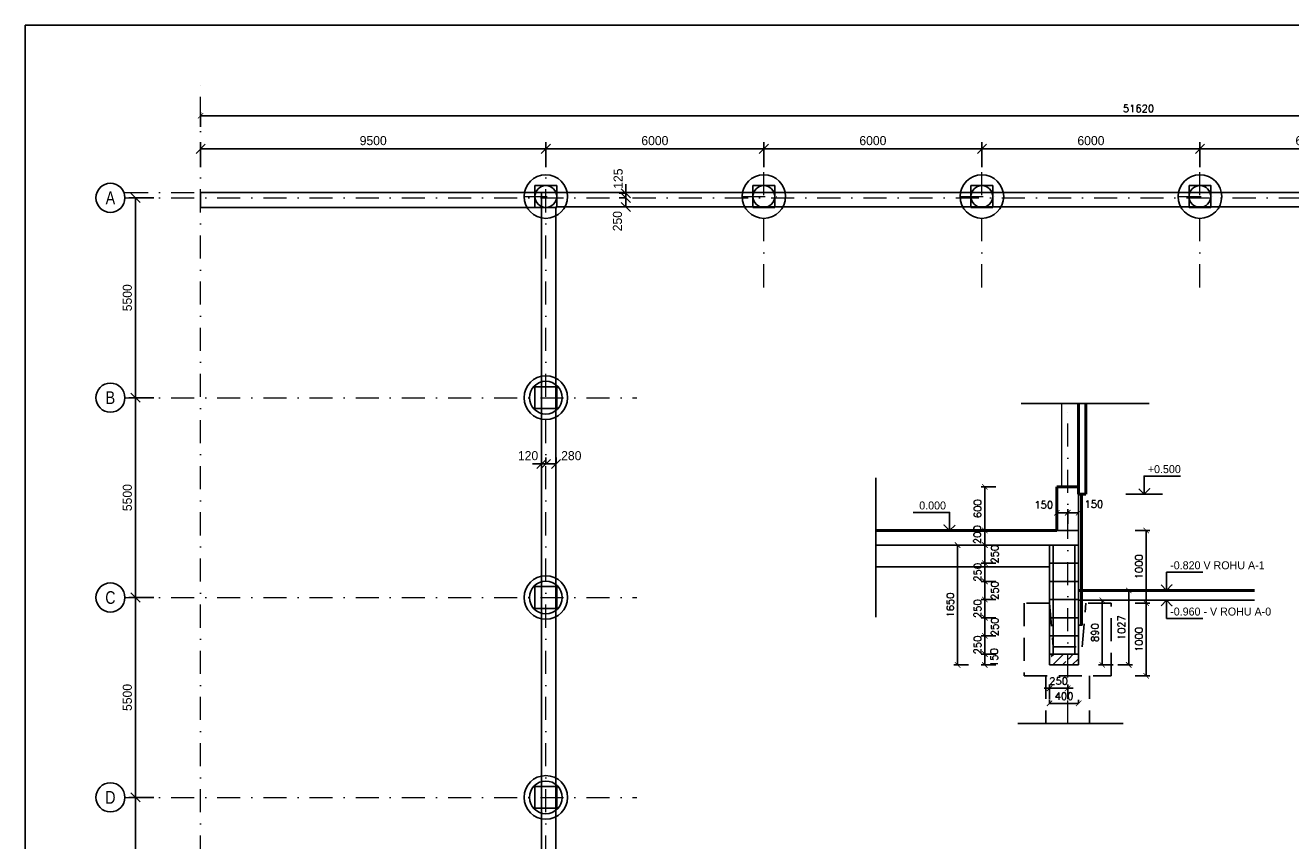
# Model space of a CAD drawing. Header units: millimetres. Extents: x -15255 to 382697, y -199968 to 116742.
# Tile 3 of 40: x 87905 to 122726, y -129790 to -107350. Entities that reach past the tile are written whole.
import ezdxf
from ezdxf.enums import TextEntityAlignment as Align

# ---------------------------------------------------------------- set-up
doc = ezdxf.new("R2010")
doc.units = ezdxf.units.MM
doc.header["$LTSCALE"] = 50
doc.linetypes.add('DASHDOT', pattern=[25.4, 12.7, -6.35, 0, -6.35])
doc.linetypes.add('DASHED', pattern=[19.05, 12.7, -6.35])
for name, color, linetype, lineweight in [('CKIZOLACE', 1, 'Continuous', 18), ('CKKOTY', 3, 'Continuous', 25), ('CKKOTY_VYS', 3, 'Continuous', 25), ('CKRASTR', 1, 'DASHDOT', 18), ('CKRASTR_POPIS', 3, 'Continuous', 25), ('CKSTENY_PODROVINOU', 7, 'Continuous', 25), ('CKSTENY_REZ', 6, 'Continuous', 50), ('pohledy', 7, 'Continuous', 25), ('srafy', 7, 'Continuous', 18)]:
    doc.layers.add(name, color=color, linetype=linetype, lineweight=lineweight)
doc.layers.add('KOTY', color=4, linetype='Continuous')
doc.layers.add('PILOTY', color=2, linetype='Continuous')
doc.styles.add('Arial', font='ARIAL.TTF', dxfattribs={"width": 0.8})
doc.styles.add('RomanS', font='romans.shx')
doc.linetypes.add('IZOLACE_PROTIOTRESOVA', pattern='A,0.001,[219,CADKON.SHX,S=1,R=0,X=0,Y=0],-1,[219,CADKON.SHX,S=1,R=180,X=1,Y=0],-1', length=2.001)
doc.linetypes.add('PRERUSENI', pattern='A,60,[100,CADKON.SHX,S=2.5,R=0,X=0,Y=0],-10', length=70)
doc.dimstyles.new('CADKON', dxfattribs={"dimscale": 100, "dimtxt": 2.5, "dimasz": 2.5, "dimexe": 1.8, "dimexo": 5, "dimgap": 1, "dimtad": 1, "dimdec": 0, "dimrnd": 1, "dimtxsty": 'Standard', "dimblk1": 'OBLIQUE', "dimblk2": 'OBLIQUE', "dimsah": 1, "dimcen": 2.5, "dimclrd": 256, "dimadec": 1, "dimazin": 2, "dimtfac": 1, "dimtdec": 0, "dimtix": 1, "dimtmove": 2, "dimatfit": 3, "dimldrblk": 'OPEN30', "dimfxl": 0, "dimtolj": 1, "dimlwd": -1, "dimarcsym": 0})
doc.dimstyles.new('IN 1_100', dxfattribs={"dimscale": 100, "dimtxt": 2, "dimasz": 1.5, "dimexe": 1, "dimexo": 2, "dimgap": 1, "dimtad": 1, "dimdec": 0, "dimzin": 0, "dimdsep": 46, "dimtxsty": 'RomanS', "dimblk": 'ARCHTICK', "dimcen": 0.09, "dimclrd": 256, "dimclre": 256, "dimclrt": 7, "dimadec": 0, "dimazin": 0, "dimtfac": 1, "dimtdec": 0, "dimtix": 1, "dimtmove": 2, "dimatfit": 3, "dimfxl": 0, "dimtolj": 1, "dimtzin": 0, "dimarcsym": 0})

# ---------------------------------------------------------------- blocks, each defined once
blk = doc.blocks.new('_OBLIQUE')
at = {"color": 0, "linetype": 'ByBlock'}
blk.add_line((-0.5, -0.5), (0.5, 0.5), dxfattribs=at)
blk = doc.blocks.new('*D344')
at = {"layer": 'CKKOTY', "color": 0, "lineweight": -2}
for p, q in [((91438, -112098), (90758, -112098)), ((91438, -117598), (90758, -117598))]:
    blk.add_line(p, q, dxfattribs=at)
at = {"layer": 'CKKOTY'}
blk.add_line((90938, -117598), (90938, -112098), dxfattribs=at)
at = {"layer": 'Defpoints', "color": 0}
for p in [(90938, -112098), (92429, -112098), (92429, -117598)]:
    blk.add_point(p, dxfattribs=at)
at = {"layer": 'CKKOTY', "xscale": 250, "yscale": 250, "zscale": 250}
for p, rotation in [((90938, -112098), 90), ((90938, -117598), 270)]:
    blk.add_blockref('_OBLIQUE', p, dxfattribs=dict(at, rotation=rotation))
at = {"layer": 'CKKOTY', "color": 0, "insert": (90713, -114848), "char_height": 250, "attachment_point": 5, "rotation": 90}
blk.add_mtext('\\A1;5500', dxfattribs=at)
blk = doc.blocks.new('_Open90')
at = {"color": 0, "lineweight": -2}
for p, q in [((0, 0), (-1, 0)), ((-0.5, 0.5), (0, 0)), ((0, 0), (-0.5, -0.5))]:
    blk.add_line(p, q, dxfattribs=at)
blk = doc.blocks.new('*D343')
at = {"layer": 'CKKOTY', "color": 0, "lineweight": -2}
for p, q in [((91438, -117598), (90758, -117598)), ((91438, -123098), (90758, -123098))]:
    blk.add_line(p, q, dxfattribs=at)
at = {"layer": 'CKKOTY'}
blk.add_line((90938, -123098), (90938, -117598), dxfattribs=at)
at = {"layer": 'Defpoints', "color": 0}
for p in [(90938, -117598), (92429, -117598), (92429, -123098)]:
    blk.add_point(p, dxfattribs=at)
at = {"layer": 'CKKOTY', "xscale": 250, "yscale": 250, "zscale": 250}
for p, rotation in [((90938, -117598), 90), ((90938, -123098), 270)]:
    blk.add_blockref('_OBLIQUE', p, dxfattribs=dict(at, rotation=rotation))
at = {"layer": 'CKKOTY', "color": 0, "insert": (90713, -120348), "char_height": 250, "attachment_point": 5, "rotation": 90}
blk.add_mtext('\\A1;5500', dxfattribs=at)
blk = doc.blocks.new('*D342')
at = {"layer": 'CKKOTY', "color": 0, "lineweight": -2}
for p, q in [((91438, -123098), (90758, -123098)), ((91438, -128598), (90758, -128598))]:
    blk.add_line(p, q, dxfattribs=at)
at = {"layer": 'CKKOTY'}
blk.add_line((90938, -128598), (90938, -123098), dxfattribs=at)
at = {"layer": 'Defpoints', "color": 0}
for p in [(90938, -123098), (92429, -123098), (92429, -128598)]:
    blk.add_point(p, dxfattribs=at)
at = {"layer": 'CKKOTY', "xscale": 250, "yscale": 250, "zscale": 250}
for p, rotation in [((90938, -123098), 90), ((90938, -128598), 270)]:
    blk.add_blockref('_OBLIQUE', p, dxfattribs=dict(at, rotation=rotation))
at = {"layer": 'CKKOTY', "color": 0, "insert": (90713, -125848), "char_height": 250, "attachment_point": 5, "rotation": 90}
blk.add_mtext('\\A1;5500', dxfattribs=at)
blk = doc.blocks.new('*D341')
at = {"layer": 'CKKOTY', "color": 0, "lineweight": -2}
for p, q in [((91438, -128598), (90758, -128598)), ((91438, -134098), (90758, -134098))]:
    blk.add_line(p, q, dxfattribs=at)
at = {"layer": 'CKKOTY'}
blk.add_line((90938, -134098), (90938, -128598), dxfattribs=at)
at = {"layer": 'Defpoints', "color": 0}
for p in [(90938, -128598), (92429, -128598), (92429, -134098)]:
    blk.add_point(p, dxfattribs=at)
at = {"layer": 'CKKOTY', "xscale": 250, "yscale": 250, "zscale": 250}
for p, rotation in [((90938, -128598), 90), ((90938, -134098), 270)]:
    blk.add_blockref('_OBLIQUE', p, dxfattribs=dict(at, rotation=rotation))
at = {"layer": 'CKKOTY', "color": 0, "insert": (90713, -131348), "char_height": 250, "attachment_point": 5, "rotation": 90}
blk.add_mtext('\\A1;5500', dxfattribs=at)
blk = doc.blocks.new('*D336')
at = {"layer": 'CKKOTY', "color": 0, "lineweight": -2}
for p, q in [((92729, -111250), (92729, -110570)), ((102229, -111250), (102229, -110570))]:
    blk.add_line(p, q, dxfattribs=at)
at = {"layer": 'CKKOTY'}
blk.add_line((102229, -110750), (92729, -110750), dxfattribs=at)
at = {"layer": 'Defpoints', "color": 0}
for p in [(92729, -110750), (92729, -111848), (102229, -111848)]:
    blk.add_point(p, dxfattribs=at)
at = {"layer": 'CKKOTY', "xscale": 250, "yscale": 250, "zscale": 250, "rotation": 180}
blk.add_blockref('_OBLIQUE', (92729, -110750), dxfattribs=at)
at = {"layer": 'CKKOTY', "xscale": 250, "yscale": 250, "zscale": 250}
blk.add_blockref('_OBLIQUE', (102229, -110750), dxfattribs=at)
at = {"layer": 'CKKOTY', "color": 0, "insert": (97479, -110525), "char_height": 250, "attachment_point": 5}
blk.add_mtext('\\A1;9500', dxfattribs=at)
blk = doc.blocks.new('_Open30')
at = {"color": 0, "lineweight": -2}
for p, q in [((-1, 0.27), (0, 0)), ((0, 0), (-1, -0.27)), ((0, 0), (-1, 0))]:
    blk.add_line(p, q, dxfattribs=at)
blk = doc.blocks.new('*D335')
at = {"layer": 'CKKOTY', "color": 0, "lineweight": -2}
for p, q in [((102229, -111250), (102229, -110570)), ((108229, -111250), (108229, -110570))]:
    blk.add_line(p, q, dxfattribs=at)
at = {"layer": 'CKKOTY'}
blk.add_line((108229, -110750), (102229, -110750), dxfattribs=at)
at = {"layer": 'Defpoints', "color": 0}
for p in [(102229, -110750), (102229, -111848), (108229, -111848)]:
    blk.add_point(p, dxfattribs=at)
at = {"layer": 'CKKOTY', "xscale": 250, "yscale": 250, "zscale": 250, "rotation": 180}
blk.add_blockref('_OBLIQUE', (102229, -110750), dxfattribs=at)
at = {"layer": 'CKKOTY', "xscale": 250, "yscale": 250, "zscale": 250}
blk.add_blockref('_OBLIQUE', (108229, -110750), dxfattribs=at)
at = {"layer": 'CKKOTY', "color": 0, "insert": (105229, -110525), "char_height": 250, "attachment_point": 5}
blk.add_mtext('\\A1;6000', dxfattribs=at)
blk = doc.blocks.new('*D334')
at = {"layer": 'CKKOTY', "color": 0, "lineweight": -2}
for p, q in [((108229, -111250), (108229, -110570)), ((114229, -111250), (114229, -110570))]:
    blk.add_line(p, q, dxfattribs=at)
at = {"layer": 'CKKOTY'}
blk.add_line((114229, -110750), (108229, -110750), dxfattribs=at)
at = {"layer": 'Defpoints', "color": 0}
for p in [(108229, -110750), (108229, -111848), (114229, -111848)]:
    blk.add_point(p, dxfattribs=at)
at = {"layer": 'CKKOTY', "xscale": 250, "yscale": 250, "zscale": 250, "rotation": 180}
blk.add_blockref('_OBLIQUE', (108229, -110750), dxfattribs=at)
at = {"layer": 'CKKOTY', "xscale": 250, "yscale": 250, "zscale": 250}
blk.add_blockref('_OBLIQUE', (114229, -110750), dxfattribs=at)
at = {"layer": 'CKKOTY', "color": 0, "insert": (111229, -110525), "char_height": 250, "attachment_point": 5}
blk.add_mtext('\\A1;6000', dxfattribs=at)
blk = doc.blocks.new('*D333')
at = {"layer": 'CKKOTY', "color": 0, "lineweight": -2}
for p, q in [((114229, -111250), (114229, -110570)), ((120229, -111250), (120229, -110570))]:
    blk.add_line(p, q, dxfattribs=at)
at = {"layer": 'CKKOTY'}
blk.add_line((120229, -110750), (114229, -110750), dxfattribs=at)
at = {"layer": 'Defpoints', "color": 0}
for p in [(114229, -110750), (114229, -111848), (120229, -111848)]:
    blk.add_point(p, dxfattribs=at)
at = {"layer": 'CKKOTY', "xscale": 250, "yscale": 250, "zscale": 250, "rotation": 180}
blk.add_blockref('_OBLIQUE', (114229, -110750), dxfattribs=at)
at = {"layer": 'CKKOTY', "xscale": 250, "yscale": 250, "zscale": 250}
blk.add_blockref('_OBLIQUE', (120229, -110750), dxfattribs=at)
at = {"layer": 'CKKOTY', "color": 0, "insert": (117229, -110525), "char_height": 250, "attachment_point": 5}
blk.add_mtext('\\A1;6000', dxfattribs=at)
blk = doc.blocks.new('*D332')
at = {"layer": 'CKKOTY', "color": 0, "lineweight": -2}
for p, q in [((120229, -111250), (120229, -110570)), ((126229, -111250), (126229, -110570))]:
    blk.add_line(p, q, dxfattribs=at)
at = {"layer": 'CKKOTY'}
blk.add_line((126229, -110750), (120229, -110750), dxfattribs=at)
at = {"layer": 'Defpoints', "color": 0}
for p in [(120229, -110750), (120229, -111848), (126229, -111848)]:
    blk.add_point(p, dxfattribs=at)
at = {"layer": 'CKKOTY', "xscale": 250, "yscale": 250, "zscale": 250, "rotation": 180}
blk.add_blockref('_OBLIQUE', (120229, -110750), dxfattribs=at)
at = {"layer": 'CKKOTY', "xscale": 250, "yscale": 250, "zscale": 250}
blk.add_blockref('_OBLIQUE', (126229, -110750), dxfattribs=at)
at = {"layer": 'CKKOTY', "color": 0, "insert": (123229, -110525), "char_height": 250, "attachment_point": 5}
blk.add_mtext('\\A1;6000', dxfattribs=at)
blk = doc.blocks.new('_ArchTick')
at = {"color": 0, "linetype": 'ByBlock', "const_width": 0.15}
blk.add_lwpolyline([(-0.5, -0.5), (0.5, 0.5)], dxfattribs=at)
blk = doc.blocks.new('*D349')
at = {"layer": 'CKKOTY', "lineweight": -2}
for p, q in [((114610, -120054), (114210, -120054)), ((114310, -120054), (114310, -121254)), ((114610, -121254), (114210, -121254))]:
    blk.add_line(p, q, dxfattribs=at)
at = {"layer": 'Defpoints', "color": 0}
for p in [(115546, -120054), (114310, -121254), (115546, -121254)]:
    blk.add_point(p, dxfattribs=at)
at = {"layer": 'CKKOTY', "lineweight": -2, "xscale": 150, "yscale": 150, "zscale": 150}
for p, rotation in [((114310, -120054), 90), ((114310, -121254), 270)]:
    blk.add_blockref('_ArchTick', p, dxfattribs=dict(at, rotation=rotation))
at = {"layer": 'CKKOTY', "color": 7, "insert": (114110, -120654), "char_height": 200, "attachment_point": 5, "rotation": 90, "style": 'RomanS'}
blk.add_mtext('\\A1;600', dxfattribs=at)
blk = doc.blocks.new('*D350')
at = {"layer": 'CKKOTY', "lineweight": -2}
for p, q in [((114610, -121254), (114210, -121254)), ((114310, -121254), (114310, -121654)), ((114610, -121654), (114210, -121654))]:
    blk.add_line(p, q, dxfattribs=at)
at = {"layer": 'Defpoints', "color": 0}
for p in [(115544, -121254), (114310, -121654), (115544, -121654)]:
    blk.add_point(p, dxfattribs=at)
at = {"layer": 'CKKOTY', "lineweight": -2, "xscale": 150, "yscale": 150, "zscale": 150}
for p, rotation in [((114310, -121254), 90), ((114310, -121654), 270)]:
    blk.add_blockref('_ArchTick', p, dxfattribs=dict(at, rotation=rotation))
at = {"layer": 'CKKOTY', "color": 7, "insert": (114102, -121370), "char_height": 200, "attachment_point": 5, "rotation": 90, "style": 'RomanS'}
blk.add_mtext('\\A1;200', dxfattribs=at)
blk = doc.blocks.new('*U346')
at = {"color": 0, "linetype": 'ByBlock', "lineweight": -2}
blk.add_lwpolyline([(-1.5, 1.5), (0, 0), (1.5, 1.5), (0, 0), (0, 5), (10, 5)], dxfattribs=at)
blk = doc.blocks.new('*U347')
at = {"color": 0, "linetype": 'ByBlock', "lineweight": -2}
blk.add_lwpolyline([(-1.5, 1.5), (0, 0), (1.5, 1.5), (0, 0), (0, 5), (10, 5)], dxfattribs=at)
blk = doc.blocks.new('*U348')
at = {"color": 0, "linetype": 'ByBlock', "lineweight": -2}
blk.add_lwpolyline([(-1.5, -1.5), (0, 0), (1.5, -1.5), (0, 0), (0, -5), (10, -5)], dxfattribs=at)
blk = doc.blocks.new('*U345')
at = {"color": 0, "linetype": 'ByBlock', "lineweight": -2}
blk.add_lwpolyline([(-1.5, 1.5), (0, 0), (1.5, 1.5), (0, 0), (0, 5), (10, 5)], dxfattribs=at)
blk = doc.blocks.new('*D351')
at = {"layer": 'CKKOTY', "lineweight": -2}
for p, q in [((114610, -122154), (114210, -122154)), ((114310, -122154), (114310, -122004)), ((114310, -122154), (114310, -122654)), ((114610, -122654), (114210, -122654)), ((114310, -122654), (114310, -122804))]:
    blk.add_line(p, q, dxfattribs=at)
at = {"layer": 'Defpoints', "color": 0}
for p in [(116090, -122154), (114310, -122654), (116090, -122654)]:
    blk.add_point(p, dxfattribs=at)
at = {"layer": 'CKKOTY', "lineweight": -2, "xscale": 150, "yscale": 150, "zscale": 150}
for p, rotation in [((114310, -122154), 270), ((114310, -122654), 90)]:
    blk.add_blockref('_ArchTick', p, dxfattribs=dict(at, rotation=rotation))
at = {"layer": 'CKKOTY', "color": 7, "insert": (114110, -122404), "char_height": 200, "attachment_point": 5, "rotation": 90, "style": 'RomanS'}
blk.add_mtext('\\A1;250', dxfattribs=at)
blk = doc.blocks.new('*D352')
at = {"layer": 'CKKOTY', "lineweight": -2}
for p, q in [((114610, -123154), (114210, -123154)), ((114310, -123154), (114310, -123004)), ((114310, -123154), (114310, -123654)), ((114610, -123654), (114210, -123654)), ((114310, -123654), (114310, -123804))]:
    blk.add_line(p, q, dxfattribs=at)
at = {"layer": 'Defpoints', "color": 0}
for p in [(116090, -123154), (114310, -123654), (116090, -123654)]:
    blk.add_point(p, dxfattribs=at)
at = {"layer": 'CKKOTY', "lineweight": -2, "xscale": 150, "yscale": 150, "zscale": 150}
for p, rotation in [((114310, -123154), 270), ((114310, -123654), 90)]:
    blk.add_blockref('_ArchTick', p, dxfattribs=dict(at, rotation=rotation))
at = {"layer": 'CKKOTY', "color": 7, "insert": (114110, -123404), "char_height": 200, "attachment_point": 5, "rotation": 90, "style": 'RomanS'}
blk.add_mtext('\\A1;250', dxfattribs=at)
blk = doc.blocks.new('*D353')
at = {"layer": 'CKKOTY', "lineweight": -2}
for p, q in [((114610, -123654), (114210, -123654)), ((114310, -123654), (114310, -124154)), ((114610, -124154), (114210, -124154))]:
    blk.add_line(p, q, dxfattribs=at)
at = {"layer": 'Defpoints', "color": 0}
for p in [(116090, -123654), (114310, -124154), (116090, -124154)]:
    blk.add_point(p, dxfattribs=at)
at = {"layer": 'CKKOTY', "lineweight": -2, "xscale": 150, "yscale": 150, "zscale": 150}
for p, rotation in [((114310, -123654), 90), ((114310, -124154), 270)]:
    blk.add_blockref('_ArchTick', p, dxfattribs=dict(at, rotation=rotation))
at = {"layer": 'CKKOTY', "color": 7, "insert": (114582, -123904), "char_height": 200, "attachment_point": 5, "rotation": 90, "style": 'RomanS'}
blk.add_mtext('\\A1;250', dxfattribs=at)
blk = doc.blocks.new('*D354')
at = {"layer": 'CKKOTY', "lineweight": -2}
for p, q in [((114610, -124154), (114210, -124154)), ((114310, -124154), (114310, -124004)), ((114310, -124154), (114310, -124654)), ((114610, -124654), (114210, -124654)), ((114310, -124654), (114310, -124804))]:
    blk.add_line(p, q, dxfattribs=at)
at = {"layer": 'Defpoints', "color": 0}
for p in [(116090, -124154), (114310, -124654), (116090, -124654)]:
    blk.add_point(p, dxfattribs=at)
at = {"layer": 'CKKOTY', "lineweight": -2, "xscale": 150, "yscale": 150, "zscale": 150}
for p, rotation in [((114310, -124154), 270), ((114310, -124654), 90)]:
    blk.add_blockref('_ArchTick', p, dxfattribs=dict(at, rotation=rotation))
at = {"layer": 'CKKOTY', "color": 7, "insert": (114110, -124404), "char_height": 200, "attachment_point": 5, "rotation": 90, "style": 'RomanS'}
blk.add_mtext('\\A1;250', dxfattribs=at)
blk = doc.blocks.new('*D355')
at = {"layer": 'CKKOTY', "lineweight": -2}
for p, q in [((114610, -124654), (114210, -124654)), ((114310, -124654), (114310, -124954)), ((114610, -124954), (114210, -124954))]:
    blk.add_line(p, q, dxfattribs=at)
at = {"layer": 'Defpoints', "color": 0}
for p in [(116090, -124654), (114310, -124954), (116090, -124954)]:
    blk.add_point(p, dxfattribs=at)
at = {"layer": 'CKKOTY', "lineweight": -2, "xscale": 150, "yscale": 150, "zscale": 150}
for p, rotation in [((114310, -124654), 90), ((114310, -124954), 270)]:
    blk.add_blockref('_ArchTick', p, dxfattribs=dict(at, rotation=rotation))
at = {"layer": 'CKKOTY', "color": 7, "insert": (114566, -124754), "char_height": 200, "attachment_point": 5, "rotation": 90, "style": 'RomanS'}
blk.add_mtext('\\A1;150', dxfattribs=at)
blk = doc.blocks.new('*D356')
at = {"layer": 'CKKOTY', "lineweight": -2}
for p, q in [((114610, -122654), (114210, -122654)), ((114310, -122654), (114310, -123154)), ((114610, -123154), (114210, -123154))]:
    blk.add_line(p, q, dxfattribs=at)
at = {"layer": 'Defpoints', "color": 0}
for p in [(116090, -122654), (114310, -123154), (116090, -123154)]:
    blk.add_point(p, dxfattribs=at)
at = {"layer": 'CKKOTY', "lineweight": -2, "xscale": 150, "yscale": 150, "zscale": 150}
for p, rotation in [((114310, -122654), 90), ((114310, -123154), 270)]:
    blk.add_blockref('_ArchTick', p, dxfattribs=dict(at, rotation=rotation))
at = {"layer": 'CKKOTY', "color": 7, "insert": (114582, -122904), "char_height": 200, "attachment_point": 5, "rotation": 90, "style": 'RomanS'}
blk.add_mtext('\\A1;250', dxfattribs=at)
blk = doc.blocks.new('*D357')
at = {"layer": 'CKKOTY', "lineweight": -2}
for p, q in [((114610, -121654), (114210, -121654)), ((114310, -121654), (114310, -122154)), ((114610, -122154), (114210, -122154))]:
    blk.add_line(p, q, dxfattribs=at)
at = {"layer": 'Defpoints', "color": 0}
for p in [(116090, -121654), (114310, -122154), (116090, -122154)]:
    blk.add_point(p, dxfattribs=at)
at = {"layer": 'CKKOTY', "lineweight": -2, "xscale": 150, "yscale": 150, "zscale": 150}
for p, rotation in [((114310, -121654), 90), ((114310, -122154), 270)]:
    blk.add_blockref('_ArchTick', p, dxfattribs=dict(at, rotation=rotation))
at = {"layer": 'CKKOTY', "color": 7, "insert": (114582, -121904), "char_height": 200, "attachment_point": 5, "rotation": 90, "style": 'RomanS'}
blk.add_mtext('\\A1;250', dxfattribs=at)
blk = doc.blocks.new('*D358')
at = {"layer": 'CKKOTY', "lineweight": -2}
for p, q in [((118450, -121254), (118850, -121254)), ((118750, -121254), (118750, -123254)), ((118450, -123254), (118850, -123254))]:
    blk.add_line(p, q, dxfattribs=at)
at = {"layer": 'Defpoints', "color": 0}
for p in [(116890, -121254), (117790, -123254), (118750, -123254)]:
    blk.add_point(p, dxfattribs=at)
at = {"layer": 'CKKOTY', "lineweight": -2, "xscale": 150, "yscale": 150, "zscale": 150}
for p, rotation in [((118750, -121254), 90), ((118750, -123254), 270)]:
    blk.add_blockref('_ArchTick', p, dxfattribs=dict(at, rotation=rotation))
at = {"layer": 'CKKOTY', "color": 7, "insert": (118550, -122254), "char_height": 200, "attachment_point": 5, "rotation": 90, "style": 'RomanS'}
blk.add_mtext('\\A1;1000', dxfattribs=at)
blk = doc.blocks.new('*D359')
at = {"layer": 'CKKOTY', "lineweight": -2}
for p, q in [((118450, -123254), (118850, -123254)), ((118750, -123254), (118750, -125254)), ((118450, -125254), (118850, -125254))]:
    blk.add_line(p, q, dxfattribs=at)
at = {"layer": 'Defpoints', "color": 0}
for p in [(117790, -123254), (117790, -125254), (118750, -125254)]:
    blk.add_point(p, dxfattribs=at)
at = {"layer": 'CKKOTY', "lineweight": -2, "xscale": 150, "yscale": 150, "zscale": 150}
for p, rotation in [((118750, -123254), 90), ((118750, -125254), 270)]:
    blk.add_blockref('_ArchTick', p, dxfattribs=dict(at, rotation=rotation))
at = {"layer": 'CKKOTY', "color": 7, "insert": (118550, -124254), "char_height": 200, "attachment_point": 5, "rotation": 90, "style": 'RomanS'}
blk.add_mtext('\\A1;1000', dxfattribs=at)
blk = doc.blocks.new('*D364')
at = {"layer": 'Defpoints', "color": 0}
for p in [(104810, -112098), (104430, -112348), (104810, -112348)]:
    blk.add_point(p, dxfattribs=at)
at = {"layer": 'KOTY', "color": 0, "lineweight": -2}
for p, q in [((104430, -112098), (104250, -112098)), ((104430, -112348), (104250, -112348))]:
    blk.add_line(p, q, dxfattribs=at)
at = {"layer": 'KOTY'}
blk.add_line((104430, -112098), (104430, -112348), dxfattribs=at)
at = {"layer": 'KOTY', "xscale": 250, "yscale": 250, "zscale": 250}
for p, rotation in [((104430, -112098), 90), ((104430, -112348), 270)]:
    blk.add_blockref('_OBLIQUE', p, dxfattribs=dict(at, rotation=rotation))
at = {"layer": 'KOTY', "color": 0, "insert": (104200, -112740), "char_height": 250, "attachment_point": 5, "rotation": 90}
blk.add_mtext('\\A1;250', dxfattribs=at)
blk = doc.blocks.new('*D365')
at = {"layer": 'Defpoints', "color": 0}
for p in [(104430, -111973), (104430, -111973), (104430, -112098)]:
    blk.add_point(p, dxfattribs=at)
at = {"layer": 'KOTY'}
for p, q in [((104430, -111973), (104430, -111723)), ((104430, -112098), (104430, -111973)), ((104430, -112098), (104430, -112348))]:
    blk.add_line(p, q, dxfattribs=at)
at = {"layer": 'KOTY', "color": 0, "lineweight": -2}
for p, q in [((104430, -111973), (104250, -111973)), ((104430, -112098), (104250, -112098))]:
    blk.add_line(p, q, dxfattribs=at)
at = {"layer": 'KOTY', "xscale": 250, "yscale": 250, "zscale": 250}
for p, rotation in [((104430, -111973), 270), ((104430, -112098), 90)]:
    blk.add_blockref('_OBLIQUE', p, dxfattribs=dict(at, rotation=rotation))
at = {"layer": 'KOTY', "color": 0, "insert": (104220, -111570), "char_height": 250, "attachment_point": 5, "rotation": 90}
blk.add_mtext('\\A1;125', dxfattribs=at)
blk = doc.blocks.new('*D366')
at = {"layer": 'Defpoints', "color": 0}
for p in [(102109, -119420), (102109, -119840), (102229, -119840)]:
    blk.add_point(p, dxfattribs=at)
at = {"layer": 'KOTY'}
for p, q in [((102109, -119420), (101859, -119420)), ((102229, -119420), (102109, -119420)), ((102229, -119420), (102479, -119420))]:
    blk.add_line(p, q, dxfattribs=at)
at = {"layer": 'KOTY', "color": 0, "lineweight": -2}
for p, q in [((102109, -119420), (102109, -119240)), ((102229, -119420), (102229, -119240))]:
    blk.add_line(p, q, dxfattribs=at)
at = {"layer": 'KOTY', "xscale": 250, "yscale": 250, "zscale": 250}
blk.add_blockref('_OBLIQUE', (102109, -119420), dxfattribs=at)
at = {"layer": 'KOTY', "xscale": 250, "yscale": 250, "zscale": 250, "rotation": 180}
blk.add_blockref('_OBLIQUE', (102229, -119420), dxfattribs=at)
at = {"layer": 'KOTY', "color": 0, "insert": (101740, -119195), "char_height": 250, "attachment_point": 5}
blk.add_mtext('\\A1;120', dxfattribs=at)
blk = doc.blocks.new('*D367')
at = {"layer": 'Defpoints', "color": 0}
for p in [(102229, -119420), (102509, -119420), (102509, -119420)]:
    blk.add_point(p, dxfattribs=at)
at = {"layer": 'KOTY', "color": 0, "lineweight": -2}
for p, q in [((102229, -119420), (102229, -119240)), ((102509, -119420), (102509, -119240))]:
    blk.add_line(p, q, dxfattribs=at)
at = {"layer": 'KOTY'}
blk.add_line((102229, -119420), (102509, -119420), dxfattribs=at)
at = {"layer": 'KOTY', "xscale": 250, "yscale": 250, "zscale": 250, "rotation": 180}
blk.add_blockref('_OBLIQUE', (102229, -119420), dxfattribs=at)
at = {"layer": 'KOTY', "xscale": 250, "yscale": 250, "zscale": 250}
blk.add_blockref('_OBLIQUE', (102509, -119420), dxfattribs=at)
at = {"layer": 'KOTY', "color": 0, "insert": (102930, -119195), "char_height": 250, "attachment_point": 5}
blk.add_mtext('\\A1;280', dxfattribs=at)
blk = doc.blocks.new('*D381')
at = {"layer": 'CKKOTY', "lineweight": -2}
for p, q in [((116590, -121066), (116590, -120666)), ((116590, -120766), (116890, -120766)), ((116890, -121066), (116890, -120666))]:
    blk.add_line(p, q, dxfattribs=at)
at = {"layer": 'Defpoints', "color": 0}
for p in [(116890, -120766), (116590, -122346), (116890, -122346)]:
    blk.add_point(p, dxfattribs=at)
at = {"layer": 'CKKOTY', "lineweight": -2, "xscale": 150, "yscale": 150, "zscale": 150, "rotation": 180}
blk.add_blockref('_ArchTick', (116590, -120766), dxfattribs=at)
at = {"layer": 'CKKOTY', "lineweight": -2, "xscale": 150, "yscale": 150, "zscale": 150}
blk.add_blockref('_ArchTick', (116890, -120766), dxfattribs=at)
at = {"layer": 'CKKOTY', "color": 7, "insert": (117310, -120526), "char_height": 200, "attachment_point": 5, "style": 'RomanS'}
blk.add_mtext('\\A1;150', dxfattribs=at)
blk = doc.blocks.new('*D382')
at = {"layer": 'CKKOTY', "lineweight": -2}
for p, q in [((116290, -121066), (116290, -120666)), ((116590, -120766), (116290, -120766)), ((116590, -121066), (116590, -120666))]:
    blk.add_line(p, q, dxfattribs=at)
at = {"layer": 'Defpoints', "color": 0}
for p in [(116290, -120766), (116290, -121709), (116590, -121709)]:
    blk.add_point(p, dxfattribs=at)
at = {"layer": 'CKKOTY', "lineweight": -2, "xscale": 150, "yscale": 150, "zscale": 150, "rotation": 180}
blk.add_blockref('_ArchTick', (116290, -120766), dxfattribs=at)
at = {"layer": 'CKKOTY', "lineweight": -2, "xscale": 150, "yscale": 150, "zscale": 150}
blk.add_blockref('_ArchTick', (116590, -120766), dxfattribs=at)
at = {"layer": 'CKKOTY', "color": 7, "insert": (115930, -120546), "char_height": 200, "attachment_point": 5, "style": 'RomanS'}
blk.add_mtext('\\A1;150', dxfattribs=at)
blk = doc.blocks.new('*D383')
at = {"layer": 'CKKOTY', "lineweight": -2}
for p, q in [((116090, -125596), (115940, -125596)), ((116090, -125896), (116090, -125496)), ((116590, -125596), (116090, -125596)), ((116590, -125896), (116590, -125496)), ((116590, -125596), (116740, -125596))]:
    blk.add_line(p, q, dxfattribs=at)
at = {"layer": 'Defpoints', "color": 0}
for p in [(116090, -125596), (116090, -126144), (116590, -126144)]:
    blk.add_point(p, dxfattribs=at)
at = {"layer": 'CKKOTY', "lineweight": -2, "xscale": 150, "yscale": 150, "zscale": 150}
blk.add_blockref('_ArchTick', (116090, -125596), dxfattribs=at)
at = {"layer": 'CKKOTY', "lineweight": -2, "xscale": 150, "yscale": 150, "zscale": 150, "rotation": 180}
blk.add_blockref('_ArchTick', (116590, -125596), dxfattribs=at)
at = {"layer": 'CKKOTY', "color": 7, "insert": (116340, -125396), "char_height": 200, "attachment_point": 5, "style": 'RomanS'}
blk.add_mtext('\\A1;250', dxfattribs=at)
blk = doc.blocks.new('*D385')
at = {"layer": 'CKKOTY', "lineweight": -2}
for p, q in [((116090, -126010), (116090, -125910)), ((116090, -126010), (116890, -126010)), ((116890, -126010), (116890, -125910))]:
    blk.add_line(p, q, dxfattribs=at)
at = {"layer": 'Defpoints', "color": 0}
for p in [(116890, -126010), (116090, -126114), (116890, -126114)]:
    blk.add_point(p, dxfattribs=at)
at = {"layer": 'CKKOTY', "lineweight": -2, "xscale": 150, "yscale": 150, "zscale": 150, "rotation": 180}
blk.add_blockref('_ArchTick', (116090, -126010), dxfattribs=at)
at = {"layer": 'CKKOTY', "lineweight": -2, "xscale": 150, "yscale": 150, "zscale": 150}
blk.add_blockref('_ArchTick', (116890, -126010), dxfattribs=at)
at = {"layer": 'CKKOTY', "color": 7, "insert": (116490, -125810), "char_height": 200, "attachment_point": 5, "style": 'RomanS'}
blk.add_mtext('\\A1;400', dxfattribs=at)
blk = doc.blocks.new('*D387')
at = {"layer": 'CKKOTY', "lineweight": -2}
for p, q in [((117970, -122901), (118370, -122901)), ((118270, -124954), (118270, -122901)), ((117970, -124954), (118370, -124954))]:
    blk.add_line(p, q, dxfattribs=at)
at = {"layer": 'Defpoints', "color": 0}
for p in [(116990, -122901), (118270, -122901), (116890, -124954)]:
    blk.add_point(p, dxfattribs=at)
at = {"layer": 'CKKOTY', "lineweight": -2, "xscale": 150, "yscale": 150, "zscale": 150}
for p, rotation in [((118270, -122901), 90), ((118270, -124954), 270)]:
    blk.add_blockref('_ArchTick', p, dxfattribs=dict(at, rotation=rotation))
at = {"layer": 'CKKOTY', "color": 7, "insert": (118070, -123927), "char_height": 200, "attachment_point": 5, "rotation": 90, "style": 'RomanS'}
blk.add_mtext('\\A1;1027', dxfattribs=at)
blk = doc.blocks.new('*D390')
at = {"layer": 'CKKOTY', "lineweight": -2}
for p, q in [((117840, -123174), (117440, -123174)), ((117540, -123174), (117540, -124954)), ((117840, -124954), (117440, -124954))]:
    blk.add_line(p, q, dxfattribs=at)
at = {"layer": 'Defpoints', "color": 0}
for p in [(118270, -123174), (117540, -124954), (118270, -124954)]:
    blk.add_point(p, dxfattribs=at)
at = {"layer": 'CKKOTY', "lineweight": -2, "xscale": 150, "yscale": 150, "zscale": 150}
for p, rotation in [((117540, -123174), 90), ((117540, -124954), 270)]:
    blk.add_blockref('_ArchTick', p, dxfattribs=dict(at, rotation=rotation))
at = {"layer": 'CKKOTY', "color": 7, "insert": (117340, -124064), "char_height": 200, "attachment_point": 5, "rotation": 90, "style": 'RomanS'}
blk.add_mtext('\\A1;890', dxfattribs=at)
blk = doc.blocks.new('*D392')
at = {"layer": 'CKKOTY', "lineweight": -2}
for p, q in [((113860, -121654), (113460, -121654)), ((113560, -124954), (113560, -121654)), ((113860, -124954), (113460, -124954))]:
    blk.add_line(p, q, dxfattribs=at)
at = {"layer": 'Defpoints', "color": 0}
for p in [(113560, -121654), (116090, -121654), (116090, -124954)]:
    blk.add_point(p, dxfattribs=at)
at = {"layer": 'CKKOTY', "lineweight": -2, "xscale": 150, "yscale": 150, "zscale": 150}
for p, rotation in [((113560, -121654), 90), ((113560, -124954), 270)]:
    blk.add_blockref('_ArchTick', p, dxfattribs=dict(at, rotation=rotation))
at = {"layer": 'CKKOTY', "color": 7, "insert": (113360, -123304), "char_height": 200, "attachment_point": 5, "rotation": 90, "style": 'RomanS'}
blk.add_mtext('\\A1;1650', dxfattribs=at)
blk = doc.blocks.new('*D394')
at = {"layer": 'CKKOTY', "lineweight": -2}
for p, q in [((92729, -110140), (92729, -109740)), ((92729, -109840), (144349, -109840)), ((144349, -110140), (144349, -109740))]:
    blk.add_line(p, q, dxfattribs=at)
at = {"layer": 'Defpoints', "color": 0}
for p in [(144349, -109840), (144349, -112960), (92729, -114020)]:
    blk.add_point(p, dxfattribs=at)
at = {"layer": 'CKKOTY', "lineweight": -2, "xscale": 150, "yscale": 150, "zscale": 150, "rotation": 180}
blk.add_blockref('_ArchTick', (92729, -109840), dxfattribs=at)
at = {"layer": 'CKKOTY', "lineweight": -2, "xscale": 150, "yscale": 150, "zscale": 150}
blk.add_blockref('_ArchTick', (144349, -109840), dxfattribs=at)
at = {"layer": 'CKKOTY', "color": 7, "insert": (118539, -109640), "char_height": 200, "attachment_point": 5, "style": 'RomanS'}
blk.add_mtext('\\A1;51620', dxfattribs=at)

msp = doc.modelspace()

# ---------------------------------------------------------------- hatches: boundary and pattern name
at = {"layer": 'CKKOTY'}
h = msp.add_hatch(dxfattribs=at)
h.set_pattern_fill('ANSI33', color=256, scale=60, style=0)
h.set_pattern_definition([(45, (-111310, 122254.1), (-269.4077, 269.4077), []), (45, (-111040.6, 122254.1), (-269.4077, 269.4077), [190.5, -95.25])])
h.paths.add_polyline_path([(116889.5, -124654.1), (116089.5, -124654.1), (116089.5, -124954.1), (116889.5, -124954.1)])

# ---------------------------------------------------------------- linework, layer by layer
for p, q in [((150895.1, -107350), (87905.1, -107350)), ((87905.1, -107350), (87905.1, -152230)), ((102108.5, -111947.9), (92728.5, -111947.9)), ((92728.5, -112362.9), (92728.5, -111947.9)), ((102108.5, -111947.9), (144348.5, -111947.9)), ((102108.5, -134247.9), (102108.5, -111947.9)), ((101928.5, -112362.9), (92728.5, -112362.9)), ((102508.5, -133847.9), (102508.5, -112347.9))]:
    msp.add_line(p, q)
at = {"layer": 'CKIZOLACE', "linetype": 'IZOLACE_PROTIOTRESOVA', "ltscale": 2.5}
msp.add_lwpolyline([(116939.5, -120254.1), (116939.5, -123854.1)], dxfattribs=at)
at = {"layer": 'CKKOTY_VYS'}
for p, q in [((119193.9, -120254.1), (118193.9, -120254.1)), ((113840.3, -121254.1), (112840.3, -121254.1)), ((119809.8, -122900.7), (118809.8, -122900.7)), ((119809.8, -123174.1), (118809.8, -123174.1))]:
    msp.add_line(p, q, dxfattribs=at)
at = {"layer": 'CKRASTR'}
for p, q in [((92728.5, -140439.4), (92728.5, -108743.6)), ((108228.5, -114562.9), (108228.5, -111062.9)), ((114228.5, -114562.9), (114228.5, -111062.9)), ((120228.5, -114562.9), (120228.5, -111062.9)), ((102228.5, -140439.4), (102228.5, -111097.9)), ((90646.8, -111947.9), (145228.5, -111947.9)), ((90646.8, -112097.9), (145228.5, -112097.9)), ((101628.5, -112062.9), (102828.5, -112062.9)), ((107628.5, -112062.9), (108828.5, -112062.9)), ((113628.5, -112062.9), (114828.5, -112062.9)), ((119628.5, -112062.9), (120828.5, -112062.9)), ((90646.8, -117597.9), (104735.5, -117597.9)), ((116589.5, -126565.9), (116589.5, -117762.7)), ((90646.8, -123097.9), (104735.5, -123097.9)), ((90646.8, -128597.9), (104735.5, -128597.9))]:
    msp.add_line(p, q, dxfattribs=at)
at = {"layer": 'CKRASTR_POPIS'}
for centre in [(90246.8, -112097.9), (90246.8, -117597.9), (90246.8, -123097.9), (90246.8, -128597.9)]:
    msp.add_circle(centre, 400, dxfattribs=at)
at = {"layer": 'CKSTENY_PODROVINOU'}
for p, q in [((111310, -119806.6), (111310, -123641.1)), ((116889.5, -120254.1), (116889.5, -123174.1)), ((116989.5, -120254.1), (116889.5, -120254.1)), ((116989.5, -120254.1), (116989.5, -123854.1)), ((111310, -121654.1), (116289.5, -121654.1)), ((116889.5, -121654.1), (116089.5, -121654.1)), ((116789.5, -121654.1), (116789.5, -124654.1)), ((116889.5, -121594.1), (116889.5, -121654.1)), ((116889.5, -122154.1), (116089.5, -122154.1)), ((116889.5, -122654.1), (116089.5, -122654.1)), ((116889.5, -123154.1), (116089.5, -123154.1)), ((116889.5, -123654.1), (116089.5, -123654.1)), ((116989.5, -123854.1), (116889.5, -123854.1)), ((116889.5, -124154.1), (116089.5, -124154.1)), ((116889.5, -124654.1), (116089.5, -124654.1))]:
    msp.add_line(p, q, dxfattribs=at)
at = {"layer": 'CKSTENY_REZ'}
for p, q in [((116889.5, -120254.1), (116889.5, -117762.7)), ((117089.5, -120254.1), (117089.5, -117762.7)), ((116289.5, -121254.1), (116289.5, -120054.1)), ((116289.5, -120054.1), (116889.5, -120054.1)), ((117089.5, -120254.1), (116889.5, -120254.1)), ((111310, -121254.1), (116289.5, -121254.1)), ((116889.5, -122900.7), (121730, -122900.7))]:
    msp.add_line(p, q, dxfattribs=at)
at = {"layer": 'Defpoints'}
for p, q in [((116889.5, -123174.1), (121730, -123174.1)), ((116089.5, -124954.1), (116889.5, -124954.1))]:
    msp.add_line(p, q, dxfattribs=at)
at = {"layer": 'KOTY'}
msp.add_line((102508.5, -112347.9), (143948.5, -112347.9), dxfattribs=at)
at = {"layer": 'PILOTY'}
for points in [[(101928.5, -111762.9), (102528.5, -111762.9), (102528.5, -112362.9), (101928.5, -112362.9)], [(107928.5, -111762.9), (108528.5, -111762.9), (108528.5, -112362.9), (107928.5, -112362.9)], [(113928.5, -111762.9), (114528.5, -111762.9), (114528.5, -112362.9), (113928.5, -112362.9)], [(119928.5, -111762.9), (120528.5, -111762.9), (120528.5, -112362.9), (119928.5, -112362.9)], [(101928.5, -117297.9), (102528.5, -117297.9), (102528.5, -117897.9), (101928.5, -117897.9)], [(101928.5, -122797.9), (102528.5, -122797.9), (102528.5, -123397.9), (101928.5, -123397.9)], [(101928.5, -128297.9), (102528.5, -128297.9), (102528.5, -128897.9), (101928.5, -128897.9)]]:
    msp.add_lwpolyline(points, close=True, dxfattribs=at)
for centre, radius in [((102228.5, -112062.9), 600), ((102228.5, -112062.9), 300), ((108228.5, -112062.9), 600), ((108228.5, -112062.9), 300), ((114228.5, -112062.9), 600), ((114228.5, -112062.9), 300), ((120228.5, -112062.9), 600), ((120228.5, -112062.9), 300), ((102228.5, -117597.9), 600), ((102228.5, -117597.9), 450), ((102228.5, -123097.9), 600), ((102228.5, -123097.9), 450), ((102228.5, -128597.9), 600), ((102228.5, -128597.9), 450)]:
    msp.add_circle(centre, radius, dxfattribs=at)
at = {"layer": 'pohledy'}
for p, q in [((115310.5, -117762.7), (118827, -117762.7)), ((116889.5, -124954.1), (116889.5, -120254.1)), ((116289.5, -121254.1), (116889.5, -121254.1)), ((116089.5, -121654.1), (116089.5, -124954.1)), ((116189.5, -121654.1), (116189.5, -124654.1)), ((111310, -122254.1), (116089.5, -122254.1))]:
    msp.add_line(p, q, dxfattribs=at)
at = {"layer": 'pohledy', "linetype": 'DASHED'}
for p, q in [((115389.5, -123254.1), (115389.5, -125254.1)), ((116089.5, -123254.1), (115389.5, -123254.1)), ((116089.5, -123254.1), (116189.5, -124454.1)), ((116989.5, -124454.1), (117089.5, -123254.1)), ((117789.5, -123254.1), (117089.5, -123254.1)), ((117789.5, -125254.1), (117789.5, -123254.1)), ((116189.5, -124454.1), (116989.5, -124454.1)), ((115389.5, -125254.1), (117789.5, -125254.1)), ((115989.5, -125254.1), (115989.5, -126565.9)), ((117189.5, -125254.1), (117189.5, -126565.9))]:
    msp.add_line(p, q, dxfattribs=at)
at = {"layer": 'pohledy', "linetype": 'PRERUSENI'}
msp.add_line((115215.9, -126565.9), (118114.6, -126565.9), dxfattribs=at)
at = {"layer": 'srafy'}
msp.add_line((116429.5, -120054.1), (116429.5, -117762.7), dxfattribs=at)

# ---------------------------------------------------------------- block references
at = {"layer": 'CKKOTY_VYS'}
ref = msp.add_blockref('*U345', (118693.9, -120254.1), dxfattribs=dict(at, xscale=100, yscale=100, zscale=100))
ref.add_attrib('Výška', '+0.500', (118793.9, -119674.1), dxfattribs={"layer": '0', "color": 0, "linetype": 'ByBlock', "lineweight": -2, "height": 220})
ref = msp.add_blockref('*U346', (113340.3, -121254.1), dxfattribs=dict(at, xscale=-100, yscale=100, zscale=100))
ref.add_attrib('Výška', '0.000', dxfattribs={"layer": '0', "color": 0, "linetype": 'ByBlock', "lineweight": -2, "height": 220}).set_placement((113240.3, -120674.1), align=Align.RIGHT)
ref = msp.add_blockref('*U347', (119309.8, -122900.7), dxfattribs=dict(at, xscale=100, yscale=100, zscale=100))
ref.add_attrib('Výška', '-0.820 V ROHU A-1', (119409.8, -122320.7), dxfattribs={"layer": '0', "color": 0, "linetype": 'ByBlock', "lineweight": -2, "height": 220})
ref = msp.add_blockref('*U348', (119309.8, -123174.1), dxfattribs=dict(at, xscale=100, yscale=100, zscale=100))
ref.add_attrib('Výška', '-0.960 - V ROHU A-0', (119409.8, -123594.1), dxfattribs={"layer": '0', "color": 0, "linetype": 'ByBlock', "lineweight": -2, "height": 220})

# ---------------------------------------------------------------- texts
at = {"layer": 'CKRASTR_POPIS', "style": 'Arial', "width": 0.8}
for s, p in [('A', (90246.8, -112097.9)), ('B', (90246.8, -117597.9)), ('C', (90246.8, -123097.9)), ('D', (90246.8, -128597.9))]:
    msp.add_text(s, height=350, dxfattribs=at).set_placement(p, align=Align.MIDDLE)

# ---------------------------------------------------------------- dimensions: what is measured, and where the dimension line sits
at = {"layer": 'CKKOTY'}
dim = msp.add_linear_dim(base=(144348.5, -109840), p1=(92728.5, -114020), p2=(144348.5, -112960), dimstyle='IN 1_100', dxfattribs=at)
dim.commit()
dim.dimension.update_dxf_attribs({"geometry": '*D394', "text_midpoint": (118538.5, -109640)})
for base, p1, p2, dimstyle, override, picture, middle in [((92728.5, -110750.4), (102228.5, -111847.9), (92728.5, -111847.9), 'CADKON', {"dimtmove": 2}, '*D336', (97478.5, -110525.4)), ((102228.5, -110750.4), (108228.5, -111847.9), (102228.5, -111847.9), 'CADKON', {"dimtmove": 2}, '*D335', (105228.5, -110525.4)), ((108228.5, -110750.4), (114228.5, -111847.9), (108228.5, -111847.9), 'CADKON', {"dimtmove": 2}, '*D334', (111228.5, -110525.4)), ((114228.5, -110750.4), (120228.5, -111847.9), (114228.5, -111847.9), 'CADKON', {"dimtmove": 2}, '*D333', (117228.5, -110525.4)), ((120228.5, -110750.4), (126228.5, -111847.9), (120228.5, -111847.9), 'CADKON', {"dimtmove": 2}, '*D332', (123228.5, -110525.4)), ((116089.5, -125595.9), (116589.5, -126144.1), (116089.5, -126144.1), 'IN 1_100', {"dimlfac": 0.5}, '*D383', (116339.5, -125395.9)), ((116889.5, -126010), (116089.5, -126114.1), (116889.5, -126114.1), 'IN 1_100', {"dimlfac": 0.5}, '*D385', (116489.5, -125810))]:
    dim = msp.add_linear_dim(base=base, p1=p1, p2=p2, dimstyle=dimstyle, override=override, dxfattribs=at)
    dim.commit()
    dim.dimension.update_dxf_attribs({"geometry": picture, "text_midpoint": middle})
for base, p1, p2, dimstyle, override, picture, middle in [((90938.2, -112097.9), (92428.5, -117597.9), (92428.5, -112097.9), 'CADKON', {"dimtmove": 2, "dimldrblk": 'Open90'}, '*D344', (90713.2, -114847.9)), ((90938.2, -117597.9), (92428.5, -123097.9), (92428.5, -117597.9), 'CADKON', {"dimtmove": 2, "dimldrblk": 'Open90'}, '*D343', (90713.2, -120347.9)), ((114310.5, -121254.1), (115546, -120054.1), (115546, -121254.1), 'IN 1_100', {"dimlfac": 0.5}, '*D349', (114110.5, -120654.1)), ((118750, -123254.1), (116889.5, -121254.1), (117789.5, -123254.1), 'IN 1_100', {"dimlfac": 0.5}, '*D358', (118550, -122254.1)), ((113560, -121654.1), (116089.5, -124954.1), (116089.5, -121654.1), 'IN 1_100', {"dimlfac": 0.5}, '*D392', (113360, -123304.1)), ((114310.5, -122654.1), (116089.5, -122154.1), (116089.5, -122654.1), 'IN 1_100', {"dimlfac": 0.5}, '*D351', (114110.5, -122404.1)), ((118270, -122900.7), (116889.5, -124954.1), (116989.5, -122900.7), 'IN 1_100', {"dimlfac": 0.5}, '*D387', (118070, -123927.4)), ((90938.2, -123097.9), (92428.5, -128597.9), (92428.5, -123097.9), 'CADKON', {"dimtmove": 2, "dimldrblk": 'Open90'}, '*D342', (90713.2, -125847.9)), ((114310.5, -123654.1), (116089.5, -123154.1), (116089.5, -123654.1), 'IN 1_100', {"dimlfac": 0.5}, '*D352', (114110.5, -123404.1)), ((117540, -124954.1), (118270, -123174.1), (118270, -124954.1), 'IN 1_100', {"dimlfac": 0.5}, '*D390', (117340, -124064.1)), ((118750, -125254.1), (117789.5, -123254.1), (117789.5, -125254.1), 'IN 1_100', {"dimlfac": 0.5}, '*D359', (118550, -124254.1)), ((114310.5, -124654.1), (116089.5, -124154.1), (116089.5, -124654.1), 'IN 1_100', {"dimlfac": 0.5}, '*D354', (114110.5, -124404.1)), ((90938.2, -128597.9), (92428.5, -134097.9), (92428.5, -128597.9), 'CADKON', {"dimtmove": 2, "dimldrblk": 'Open90'}, '*D341', (90713.2, -131347.9))]:
    dim = msp.add_linear_dim(base=base, p1=p1, p2=p2, angle=90, dimstyle=dimstyle, override=override, dxfattribs=at)
    dim.commit()
    dim.dimension.update_dxf_attribs({"geometry": picture, "text_midpoint": middle})
for base, p1, p2, picture, middle in [((116289.5, -120765.9), (116589.5, -121709.5), (116289.5, -121709.5), '*D382', (115930, -120545.9)), ((116889.5, -120765.9), (116589.5, -122345.9), (116889.5, -122345.9), '*D381', (117310, -120525.9))]:
    dim = msp.add_linear_dim(base=base, p1=p1, p2=p2, dimstyle='IN 1_100', override={"dimlfac": 0.5}, dxfattribs=at)
    dim.commit()
    dim.dimension.update_dxf_attribs({"geometry": picture, "text_midpoint": middle, "dimtype": 160})
for base, p1, p2, picture, middle in [((114310.5, -121654.1), (115544.2, -121254.1), (115544.2, -121654.1), '*D350', (114102.1, -121369.6)), ((114310.5, -122154.1), (116089.5, -121654.1), (116089.5, -122154.1), '*D357', (114581.8, -121904.1)), ((114310.5, -123154.1), (116089.5, -122654.1), (116089.5, -123154.1), '*D356', (114581.8, -122904.1)), ((114310.5, -124154.1), (116089.5, -123654.1), (116089.5, -124154.1), '*D353', (114581.8, -123904.1)), ((114310.5, -124954.1), (116089.5, -124654.1), (116089.5, -124954.1), '*D355', (114566.4, -124754.1))]:
    dim = msp.add_linear_dim(base=base, p1=p1, p2=p2, angle=90, dimstyle='IN 1_100', override={"dimlfac": 0.5}, dxfattribs=at)
    dim.commit()
    dim.dimension.update_dxf_attribs({"geometry": picture, "text_midpoint": middle, "dimtype": 160})
at = {"layer": 'KOTY'}
for base, p1, p2, picture, middle in [((104430, -111972.9), (104430, -112097.9), (104430, -111972.9), '*D365', (104220, -111570)), ((104430, -112347.9), (104810, -112097.9), (104810, -112347.9), '*D364', (104200, -112740))]:
    dim = msp.add_linear_dim(base=base, p1=p1, p2=p2, angle=90, dimstyle='CADKON', dxfattribs=at)
    dim.commit()
    dim.dimension.update_dxf_attribs({"geometry": picture, "text_midpoint": middle, "dimtype": 160})
for base, p1, p2, picture, middle in [((102108.5, -119420), (102228.5, -119840), (102108.5, -119840), '*D366', (101740, -119195)), ((102508.5, -119420), (102228.5, -119420), (102508.5, -119420), '*D367', (102930, -119195))]:
    dim = msp.add_linear_dim(base=base, p1=p1, p2=p2, dimstyle='CADKON', dxfattribs=at)
    dim.commit()
    dim.dimension.update_dxf_attribs({"geometry": picture, "text_midpoint": middle, "dimtype": 160})

doc.saveas('drawing.dxf')
